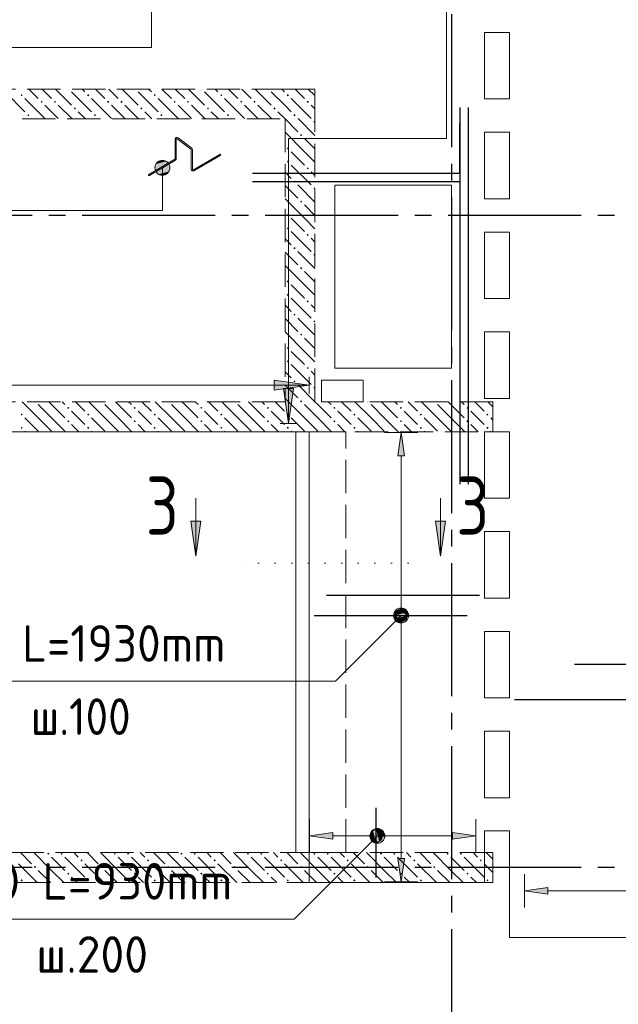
# Model space of a CAD drawing. Header units: millimetres. Extents: x 0 to 40165, y 0 to 42000.
# Tile 13 of 16: x 8456 to 12054, y 31248 to 37167. Entities that reach past the tile are written whole.
import ezdxf

# ---------------------------------------------------------------- set-up
doc = ezdxf.new("R2010")
doc.units = ezdxf.units.MM
for name, pattern in [('______2', [270, 200, -70]), ('______5', [1100, 800, -100, 100, -100]), ('______9', [100, 0, -100])]:
    doc.linetypes.add(name, pattern=pattern)
for name, color, linetype, lineweight in [('ЖБ Балка Вышележаща', 7, 'Continuous', 35), ('ЖБ Балка Нижележащая', 7, 'Continuous', 35), ('ЖБ Перекрытие верхний уровень', 7, 'Continuous', 35), ('ЖБ Стена верхний уровень', 7, 'Continuous', 35), ('Обрамление проемов стержнями', 7, 'Continuous', 25), ('Общий01', 7, 'Continuous', 13), ('Оси', 40, '______5', 18), ('Позиционная метка линия выноска', 7, 'Continuous', 13), ('Позиционная метка номер позиции', 7, 'Continuous', 13), ('Узлы символ', 7, 'Continuous', 25)]:
    doc.layers.add(name, color=color, linetype=linetype, lineweight=lineweight)
doc.layers.add('Обрамление П-обр. равн.', color=7, linetype='Continuous', lineweight=25, true_color=0x5f1e0f)
doc.styles.add('GOST 2.304-81', font='txt')
doc.styles.add('ISOCPEUR', font='txt')

msp = doc.modelspace()

# ---------------------------------------------------------------- hatches: boundary and pattern name
at = {"layer": 'ЖБ Стена верхний уровень', "linetype": 'Continuous', "lineweight": 18, "transparency": 33554687}
for points in [[(8461, 36713.1), (8467.5, 36719.6), (8474, 36713.1), (8467.5, 36706.6)], [(8750.8, 36750), (8747.5, 36746.6), (8744.1, 36750)], [(8861, 36713.1), (8867.5, 36719.6), (8874, 36713.1), (8867.5, 36706.6)], [(9150.8, 36750), (9147.5, 36746.6), (9144.1, 36750)], [(9261, 36713.1), (9267.5, 36719.6), (9274, 36713.1), (9267.5, 36706.6)], [(9550.8, 36750), (9547.5, 36746.6), (9544.1, 36750)], [(9661, 36713.1), (9667.5, 36719.6), (9674, 36713.1), (9667.5, 36706.6)], [(9950.8, 36750), (9947.5, 36746.6), (9944.1, 36750)], [(10061, 36713.1), (10067.5, 36719.6), (10074, 36713.1), (10067.5, 36706.6)], [(8581, 36673.1), (8587.5, 36679.6), (8594, 36673.1), (8587.5, 36666.6)], [(8661, 36673.1), (8667.5, 36679.6), (8674, 36673.1), (8667.5, 36666.6)], [(8781, 36633.1), (8787.5, 36639.6), (8794, 36633.1), (8787.5, 36626.6)], [(8981, 36673.1), (8987.5, 36679.6), (8994, 36673.1), (8987.5, 36666.6)], [(9061, 36673.1), (9067.5, 36679.6), (9074, 36673.1), (9067.5, 36666.6)], [(9181, 36633.1), (9187.5, 36639.6), (9194, 36633.1), (9187.5, 36626.6)], [(9381, 36673.1), (9387.5, 36679.6), (9394, 36673.1), (9387.5, 36666.6)], [(9461, 36673.1), (9467.5, 36679.6), (9474, 36673.1), (9467.5, 36666.6)], [(9581, 36633.1), (9587.5, 36639.6), (9594, 36633.1), (9587.5, 36626.6)], [(9781, 36673.1), (9787.5, 36679.6), (9794, 36673.1), (9787.5, 36666.6)], [(9861, 36673.1), (9867.5, 36679.6), (9874, 36673.1), (9867.5, 36666.6)], [(9981, 36633.1), (9987.5, 36639.6), (9994, 36633.1), (9987.5, 36626.6)], [(10181, 36673.1), (10187.5, 36679.6), (10194, 36673.1), (10187.5, 36666.6)], [(8501, 36593.1), (8507.5, 36599.6), (8514, 36593.1), (8507.5, 36586.6)], [(8901, 36593.1), (8907.5, 36599.6), (8914, 36593.1), (8907.5, 36586.6)], [(9301, 36593.1), (9307.5, 36599.6), (9314, 36593.1), (9307.5, 36586.6)], [(9701, 36593.1), (9707.5, 36599.6), (9714, 36593.1), (9707.5, 36586.6)], [(10101, 36593.1), (10107.5, 36599.6), (10114, 36593.1), (10107.5, 36586.6)], [(10221, 36553.1), (10227.5, 36559.6), (10230.5, 36556.6), (10230.5, 36549.7), (10227.5, 36546.6)], [(10141, 36473.1), (10147.5, 36479.6), (10154, 36473.1), (10147.5, 36466.6)], [(10061, 36393.1), (10067.5, 36399.6), (10074, 36393.1), (10067.5, 36386.6)], [(10061, 36313.1), (10067.5, 36319.6), (10074, 36313.1), (10067.5, 36306.6)], [(10181, 36273.1), (10187.5, 36279.6), (10194, 36273.1), (10187.5, 36266.6)], [(10101, 36193.1), (10107.5, 36199.6), (10114, 36193.1), (10107.5, 36186.6)], [(10221, 36153.1), (10227.5, 36159.6), (10230.5, 36156.6), (10230.5, 36149.7), (10227.5, 36146.6)], [(10141, 36073.1), (10147.5, 36079.6), (10154, 36073.1), (10147.5, 36066.6)], [(10061, 35993.1), (10067.5, 35999.6), (10074, 35993.1), (10067.5, 35986.6)], [(10061, 35913.1), (10067.5, 35919.6), (10074, 35913.1), (10067.5, 35906.6)], [(10181, 35873.1), (10187.5, 35879.6), (10194, 35873.1), (10187.5, 35866.6)], [(10101, 35793.1), (10107.5, 35799.6), (10114, 35793.1), (10107.5, 35786.6)], [(10221, 35753.1), (10227.5, 35759.6), (10230.5, 35756.6), (10230.5, 35749.7), (10227.5, 35746.6)], [(10141, 35673.1), (10147.5, 35679.6), (10154, 35673.1), (10147.5, 35666.6)], [(10061, 35593.1), (10067.5, 35599.6), (10074, 35593.1), (10067.5, 35586.6)], [(10061, 35513.1), (10067.5, 35519.6), (10074, 35513.1), (10067.5, 35506.6)], [(10181, 35473.1), (10187.5, 35479.6), (10194, 35473.1), (10187.5, 35466.6)], [(10101, 35393.1), (10107.5, 35399.6), (10114, 35393.1), (10107.5, 35386.6)], [(10221, 35353.1), (10227.5, 35359.6), (10230.5, 35356.6), (10230.5, 35349.7), (10227.5, 35346.6)], [(10141, 35273.1), (10147.5, 35279.6), (10154, 35273.1), (10147.5, 35266.6)], [(10061, 35193.1), (10067.5, 35199.6), (10074, 35193.1), (10067.5, 35186.6)], [(10061, 35113.1), (10067.5, 35119.6), (10074, 35113.1), (10067.5, 35106.6)], [(10181, 35073.1), (10187.5, 35079.6), (10194, 35073.1), (10187.5, 35066.6)], [(10101, 34993.1), (10107.5, 34999.6), (10114, 34993.1), (10107.5, 34986.6)], [(10221, 34953.1), (10227.5, 34959.6), (10230.5, 34956.6), (10230.5, 34949.7), (10227.5, 34946.6)], [(8550.8, 34870), (8547.5, 34866.6), (8544.1, 34870)], [(8950.8, 34870), (8947.5, 34866.6), (8944.1, 34870)], [(9350.8, 34870), (9347.5, 34866.6), (9344.1, 34870)], [(9750.8, 34870), (9747.5, 34866.6), (9744.1, 34870)], [(10141, 34873.1), (10147.5, 34879.6), (10154, 34873.1), (10150.8, 34870), (10144.1, 34870)], [(10150.8, 34870), (10147.5, 34866.6), (10144.1, 34870)], [(10550.8, 34870), (10547.5, 34866.6), (10544.1, 34870)], [(10950.8, 34870), (10947.5, 34866.6), (10944.1, 34870)], [(8741, 34833.1), (8747.5, 34839.6), (8754, 34833.1), (8747.5, 34826.6)], [(9141, 34833.1), (9147.5, 34839.6), (9154, 34833.1), (9147.5, 34826.6)], [(9541, 34833.1), (9547.5, 34839.6), (9554, 34833.1), (9547.5, 34826.6)], [(9941, 34833.1), (9947.5, 34839.6), (9954, 34833.1), (9947.5, 34826.6)], [(10341, 34833.1), (10347.5, 34839.6), (10354, 34833.1), (10347.5, 34826.6)], [(10741, 34833.1), (10747.5, 34839.6), (10754, 34833.1), (10747.5, 34826.6)], [(11141, 34833.1), (11147.5, 34839.6), (11154, 34833.1), (11147.5, 34826.6)], [(8461, 34793.1), (8467.5, 34799.6), (8474, 34793.1), (8467.5, 34786.6)], [(8741, 34753.1), (8747.5, 34759.6), (8754, 34753.1), (8747.5, 34746.6)], [(8861, 34793.1), (8867.5, 34799.6), (8874, 34793.1), (8867.5, 34786.6)], [(9141, 34753.1), (9147.5, 34759.6), (9154, 34753.1), (9147.5, 34746.6)], [(9261, 34793.1), (9267.5, 34799.6), (9274, 34793.1), (9267.5, 34786.6)], [(9541, 34753.1), (9547.5, 34759.6), (9554, 34753.1), (9547.5, 34746.6)], [(9661, 34793.1), (9667.5, 34799.6), (9674, 34793.1), (9667.5, 34786.6)], [(9941, 34753.1), (9947.5, 34759.6), (9954, 34753.1), (9947.5, 34746.6)], [(10061, 34793.1), (10067.5, 34799.6), (10074, 34793.1), (10067.5, 34786.6)], [(10341, 34753.1), (10347.5, 34759.6), (10354, 34753.1), (10347.5, 34746.6)], [(10461, 34793.1), (10467.5, 34799.6), (10474, 34793.1), (10467.5, 34786.6)], [(10741, 34753.1), (10747.5, 34759.6), (10754, 34753.1), (10747.5, 34746.6)], [(10861, 34793.1), (10867.5, 34799.6), (10874, 34793.1), (10867.5, 34786.6)], [(11141, 34753.1), (11147.5, 34759.6), (11154, 34753.1), (11147.5, 34746.6)], [(11261, 34793.1), (11267.5, 34799.6), (11274, 34793.1), (11267.5, 34786.6)], [(8461, 34713.1), (8467.5, 34719.6), (8474, 34713.1), (8467.5, 34706.6)], [(8861, 34713.1), (8867.5, 34719.6), (8874, 34713.1), (8867.5, 34706.6)], [(9261, 34713.1), (9267.5, 34719.6), (9274, 34713.1), (9267.5, 34706.6)], [(9661, 34713.1), (9667.5, 34719.6), (9674, 34713.1), (9667.5, 34706.6)], [(10061, 34713.1), (10067.5, 34719.6), (10074, 34713.1), (10067.5, 34706.6)], [(10461, 34713.1), (10467.5, 34719.6), (10474, 34713.1), (10467.5, 34706.6)], [(10861, 34713.1), (10867.5, 34719.6), (10874, 34713.1), (10867.5, 34706.6)], [(11261, 34713.1), (11267.5, 34719.6), (11274, 34713.1), (11267.5, 34706.6)], [(8621, 32153.1), (8627.5, 32159.6), (8634, 32153.1), (8627.5, 32146.6)], [(8701, 32153.1), (8707.5, 32159.6), (8714, 32153.1), (8707.5, 32146.6)], [(9021, 32153.1), (9027.5, 32159.6), (9034, 32153.1), (9027.5, 32146.6)], [(9101, 32153.1), (9107.5, 32159.6), (9114, 32153.1), (9107.5, 32146.6)], [(9421, 32153.1), (9427.5, 32159.6), (9434, 32153.1), (9427.5, 32146.6)], [(9501, 32153.1), (9507.5, 32159.6), (9514, 32153.1), (9507.5, 32146.6)], [(9821, 32153.1), (9827.5, 32159.6), (9834, 32153.1), (9827.5, 32146.6)], [(9901, 32153.1), (9907.5, 32159.6), (9914, 32153.1), (9907.5, 32146.6)], [(10221, 32153.1), (10227.5, 32159.6), (10234, 32153.1), (10227.5, 32146.6)], [(10301, 32153.1), (10307.5, 32159.6), (10314, 32153.1), (10307.5, 32146.6)], [(10621, 32153.1), (10627.5, 32159.6), (10634, 32153.1), (10627.5, 32146.6)], [(10701, 32153.1), (10707.5, 32159.6), (10714, 32153.1), (10707.5, 32146.6)], [(11021, 32153.1), (11027.5, 32159.6), (11034, 32153.1), (11027.5, 32146.6)], [(11101, 32153.1), (11107.5, 32159.6), (11114, 32153.1), (11107.5, 32146.6)], [(8541, 32073.1), (8547.5, 32079.6), (8554, 32073.1), (8547.5, 32066.6)], [(8821, 32113.1), (8827.5, 32119.6), (8834, 32113.1), (8827.5, 32106.6)], [(8941, 32073.1), (8947.5, 32079.6), (8954, 32073.1), (8947.5, 32066.6)], [(9221, 32113.1), (9227.5, 32119.6), (9234, 32113.1), (9227.5, 32106.6)], [(9341, 32073.1), (9347.5, 32079.6), (9354, 32073.1), (9347.5, 32066.6)], [(9621, 32113.1), (9627.5, 32119.6), (9634, 32113.1), (9627.5, 32106.6)], [(9741, 32073.1), (9747.5, 32079.6), (9754, 32073.1), (9747.5, 32066.6)], [(10021, 32113.1), (10027.5, 32119.6), (10034, 32113.1), (10027.5, 32106.6)], [(10141, 32073.1), (10147.5, 32079.6), (10154, 32073.1), (10147.5, 32066.6)], [(10421, 32113.1), (10427.5, 32119.6), (10434, 32113.1), (10427.5, 32106.6)], [(10541, 32073.1), (10547.5, 32079.6), (10554, 32073.1), (10547.5, 32066.6)], [(10821, 32113.1), (10827.5, 32119.6), (10834, 32113.1), (10827.5, 32106.6)], [(10941, 32073.1), (10947.5, 32079.6), (10954, 32073.1), (10947.5, 32066.6)], [(11221, 32113.1), (11227.5, 32119.6), (11234, 32113.1), (11227.5, 32106.6)], [(8741, 32033.1), (8747.5, 32039.6), (8754, 32033.1), (8747.5, 32026.6)], [(9141, 32033.1), (9147.5, 32039.6), (9154, 32033.1), (9147.5, 32026.6)], [(9541, 32033.1), (9547.5, 32039.6), (9554, 32033.1), (9547.5, 32026.6)], [(9941, 32033.1), (9947.5, 32039.6), (9954, 32033.1), (9947.5, 32026.6)], [(10341, 32033.1), (10347.5, 32039.6), (10354, 32033.1), (10347.5, 32026.6)], [(10741, 32033.1), (10747.5, 32039.6), (10754, 32033.1), (10747.5, 32026.6)], [(11141, 32033.1), (11147.5, 32039.6), (11154, 32033.1), (11147.5, 32026.6)], [(8461, 31993.1), (8467.5, 31999.6), (8474, 31993.1), (8467.5, 31986.6)], [(8861, 31993.1), (8867.5, 31999.6), (8874, 31993.1), (8867.5, 31986.6)], [(9261, 31993.1), (9267.5, 31999.6), (9274, 31993.1), (9267.5, 31986.6)], [(9661, 31993.1), (9667.5, 31999.6), (9674, 31993.1), (9667.5, 31986.6)], [(10061, 31993.1), (10067.5, 31999.6), (10074, 31993.1), (10067.5, 31986.6)], [(10461, 31993.1), (10467.5, 31999.6), (10474, 31993.1), (10467.5, 31986.6)], [(10861, 31993.1), (10867.5, 31999.6), (10874, 31993.1), (10867.5, 31986.6)], [(11261, 31993.1), (11267.5, 31999.6), (11274, 31993.1), (11267.5, 31986.6)]]:
    msp.add_hatch(color=7, dxfattribs=at).paths.add_polyline_path(points, flags=16)
at = {"layer": 'Обрамление П-обр. равн.', "linetype": 'Continuous', "lineweight": 13, "transparency": 33554687}
for points in [[(10768, 34545), (10748, 34685), (10728, 34545)], [(10729.3, 33617.2), (10766.8, 33617.2), (10748, 33622.5)], [(10710.5, 33585), (10785.5, 33585), (10780.3, 33603.8)], [(10710.5, 33585), (10780.3, 33603.8), (10715.8, 33603.8)], [(10715.8, 33566.3), (10785.5, 33585), (10710.5, 33585)], [(10715.8, 33603.8), (10780.3, 33603.8), (10766.8, 33617.2)], [(10715.8, 33603.8), (10766.8, 33617.2), (10729.3, 33617.2)], [(10715.8, 33566.3), (10780.3, 33566.3), (10785.5, 33585)], [(10729.3, 33552.8), (10780.3, 33566.3), (10715.8, 33566.3)], [(10729.3, 33552.8), (10766.8, 33552.8), (10780.3, 33566.3)], [(10766.8, 33552.8), (10729.3, 33552.8), (10748, 33547.5)], [(10565.8, 32241.2), (10565.8, 32278.7), (10560.5, 32260)], [(10565.8, 32278.7), (10579.3, 32227.7), (10579.3, 32292.2)], [(10565.8, 32278.7), (10565.8, 32241.2), (10579.3, 32227.7)], [(10579.3, 32292.2), (10598, 32222.5), (10598, 32297.5)], [(10579.3, 32292.2), (10579.3, 32227.7), (10598, 32222.5)], [(10598, 32297.5), (10598, 32222.5), (10616.8, 32227.7)], [(10598, 32297.5), (10616.8, 32227.7), (10616.8, 32292.2)], [(10616.8, 32292.2), (10616.8, 32227.7), (10630.3, 32241.2)], [(10616.8, 32292.2), (10630.3, 32241.2), (10630.3, 32278.7)], [(10630.3, 32278.7), (10630.3, 32241.2), (10635.5, 32260)], [(11058, 32240), (11198, 32260), (11058, 32280)]]:
    msp.add_hatch(color=7, dxfattribs=at).paths.add_polyline_path(points)
for points in [[(10338, 32240), (10198, 32260), (10338, 32280)], [(10768, 32125), (10748, 31985), (10728, 32125)], [(11630.5, 31910), (11490.5, 31930), (11630.5, 31950)]]:
    msp.add_hatch(color=7, dxfattribs=at).paths.add_polyline_path(points, flags=16)
at = {"layer": 'Позиционная метка линия выноска', "linetype": 'Continuous', "lineweight": 13, "transparency": 33554687}
msp.add_hatch(color=7, dxfattribs=at).paths.add_polyline_path([(9985.5, 35000), (10195.5, 34970), (9985.5, 34940)], flags=16)
msp.add_hatch(color=7, dxfattribs=at).paths.add_polyline_path([(10040.5, 34950), (10070.5, 34740), (10100.5, 34950)])
at = {"layer": 'Позиционная метка номер позиции', "linetype": 'Continuous', "lineweight": 13, "transparency": 33554687}
for points in [[(9352, 36298.9), (9274.6, 36298.9), (9268.3, 36276.4)], [(9352, 36298.9), (9268.3, 36276.4), (9358.3, 36276.4)], [(9335.8, 36315.1), (9290.8, 36315.1), (9274.6, 36298.9)], [(9335.8, 36315.1), (9274.6, 36298.9), (9352, 36298.9)], [(9290.8, 36315.1), (9335.8, 36315.1), (9313.3, 36321.4)], [(9358.3, 36276.4), (9268.3, 36276.4), (9274.6, 36253.9)], [(9358.3, 36276.4), (9274.6, 36253.9), (9352, 36253.9)], [(9352, 36253.9), (9274.6, 36253.9), (9290.8, 36237.7)], [(9352, 36253.9), (9290.8, 36237.7), (9335.8, 36237.7)], [(9335.8, 36237.7), (9290.8, 36237.7), (9313.3, 36231.4)], [(10716.2, 33616.8), (10791.3, 33573.5), (10736.6, 33628.3)], [(10736.6, 33628.3), (10791.3, 33573.5), (10791.3, 33596.4)], [(10736.6, 33628.3), (10791.3, 33596.4), (10759.5, 33628.3)], [(10759.5, 33628.3), (10791.3, 33596.4), (10779.8, 33616.8)], [(10704.8, 33596.4), (10779.8, 33553.2), (10716.2, 33616.8)], [(10704.8, 33573.5), (10759.5, 33541.7), (10704.8, 33596.4)], [(10704.8, 33596.4), (10759.5, 33541.7), (10779.8, 33553.2)], [(10736.6, 33541.7), (10704.8, 33573.5), (10716.2, 33553.2)], [(10704.8, 33573.5), (10736.6, 33541.7), (10759.5, 33541.7)], [(10716.2, 33616.8), (10779.8, 33553.2), (10791.3, 33573.5)], [(10637.3, 32228.2), (10573.7, 32291.8), (10562.3, 32271.5)], [(10637.3, 32228.2), (10562.3, 32271.5), (10617, 32216.7)], [(10617, 32216.7), (10562.3, 32271.5), (10562.3, 32248.5)], [(10648.8, 32248.5), (10594.1, 32303.3), (10573.7, 32291.8)], [(10648.8, 32248.5), (10573.7, 32291.8), (10637.3, 32228.2)], [(10648.8, 32271.5), (10617, 32303.3), (10594.1, 32303.3)], [(10648.8, 32271.5), (10594.1, 32303.3), (10648.8, 32248.5)], [(10617, 32303.3), (10648.8, 32271.5), (10637.3, 32291.8)], [(10617, 32216.7), (10562.3, 32248.5), (10594.1, 32216.7)], [(10594.1, 32216.7), (10562.3, 32248.5), (10573.7, 32228.2)]]:
    msp.add_hatch(color=7, dxfattribs=at).paths.add_polyline_path(points)
at = {"layer": 'Узлы символ', "linetype": 'Continuous', "lineweight": 13, "transparency": 33554687}
for points in [[(9543.7, 34152.2), (9513.7, 33942.2), (9483.7, 34152.2)], [(11014.8, 34152.2), (10984.8, 33942.2), (10954.8, 34152.2)]]:
    msp.add_hatch(color=7, dxfattribs=at).paths.add_polyline_path(points, flags=16)

# ---------------------------------------------------------------- linework, layer by layer
at = {"layer": 'ЖБ Балка Вышележаща', "color": 7, "linetype": 'Continuous', "lineweight": 18, "transparency": 33554687}
for p, q in [((10195.5, 34690), (10115.5, 34690)), ((10115.5, 34690), (10115.5, 32160)), ((10115.5, 32160), (10195.5, 32160))]:
    msp.add_line(p, q, dxfattribs=at)
at = {"layer": 'ЖБ Балка Нижележащая', "color": 251, "linetype": '______2', "lineweight": 18, "true_color": 0x656565, "transparency": 33554687}
for p, q in [((10415.5, 34690), (10195.5, 34690)), ((10415.5, 32160), (10415.5, 34690)), ((10195.5, 32160), (10415.5, 32160))]:
    msp.add_line(p, q, dxfattribs=at)
at = {"layer": 'ЖБ Перекрытие верхний уровень', "color": 7, "linetype": 'Continuous', "lineweight": 18, "transparency": 33554687}
for p, q in [((11250.5, 36690), (11250.5, 37090)), ((11250.5, 37090), (11400.5, 37090)), ((11400.5, 37090), (11400.5, 36690)), ((11400.5, 36690), (11250.5, 36690)), ((11250.5, 36490), (11400.5, 36490)), ((11250.5, 36090), (11250.5, 36490)), ((11400.5, 36490), (11400.5, 36090)), ((11050.5, 36171.6), (10350.5, 36171.6)), ((10350.5, 36171.6), (10350.5, 35071.6)), ((11050.5, 35071.6), (11050.5, 36171.6)), ((11400.5, 36090), (11250.5, 36090)), ((11250.5, 35490), (11250.5, 35890)), ((11250.5, 35890), (11400.5, 35890)), ((11400.5, 35890), (11400.5, 35490)), ((11400.5, 35490), (11250.5, 35490)), ((11250.5, 35290), (11400.5, 35290)), ((11250.5, 34890), (11250.5, 35290)), ((11400.5, 35290), (11400.5, 34890)), ((10350.5, 35071.6), (11050.5, 35071.6)), ((10520.5, 35000), (10270.5, 35000)), ((10270.5, 35000), (10270.5, 34870)), ((10520.5, 34870), (10520.5, 35000)), ((10270.5, 34870), (10520.5, 34870)), ((11400.5, 34890), (11250.5, 34890)), ((5470.5, 34690), (10195.5, 34690)), ((10195.5, 34690), (10195.5, 31980)), ((11250.5, 34290), (11250.5, 34690)), ((11250.5, 34690), (11400.5, 34690)), ((11400.5, 34690), (11400.5, 34290)), ((11400.5, 34290), (11250.5, 34290)), ((11250.5, 34090), (11400.5, 34090)), ((11250.5, 33690), (11250.5, 34090)), ((11400.5, 34090), (11400.5, 33690)), ((11400.5, 33690), (11250.5, 33690)), ((11250.5, 33090), (11250.5, 33490)), ((11250.5, 33490), (11400.5, 33490)), ((11400.5, 33490), (11400.5, 33090)), ((11400.5, 33090), (11250.5, 33090)), ((11250.5, 32890), (11400.5, 32890)), ((11250.5, 32490), (11250.5, 32890)), ((11400.5, 32890), (11400.5, 32490)), ((11400.5, 32490), (11250.5, 32490)), ((11250.5, 31980), (11250.5, 32290)), ((11250.5, 32290), (11400.5, 32290)), ((11400.5, 32290), (11400.5, 31650)), ((10195.5, 31980), (11250.5, 31980)), ((11400.5, 31650), (13000.5, 31650))]:
    msp.add_line(p, q, dxfattribs=at)
at = {"layer": 'ЖБ Стена верхний уровень', "color": 251, "linetype": '______2', "lineweight": 13, "true_color": 0x656565, "transparency": 33554687}
for p, q in [((10050.5, 36750), (5650.5, 36750)), ((10230.5, 36750), (10050.5, 36750)), ((10230.5, 36570), (10230.5, 36750)), ((7390.5, 36570), (10050.5, 36570)), ((10050.5, 36570), (10050.5, 34870)), ((10230.5, 34870), (10230.5, 36570)), ((10050.5, 34870), (7390.5, 34870)), ((11300.5, 34870), (10230.5, 34870)), ((11300.5, 34690), (11300.5, 34870)), ((6150.5, 34690), (11300.5, 34690)), ((11300.5, 32160), (6150.5, 32160)), ((11300.5, 31980), (11300.5, 32160)), ((5470.5, 31980), (11300.5, 31980))]:
    msp.add_line(p, q, dxfattribs=at)
at = {"layer": 'ЖБ Стена верхний уровень', "color": 9, "linetype": 'Continuous', "lineweight": 18, "true_color": 0xc7c7c7, "transparency": 33554687}
for p, q in [((8367.5, 36733.1), (8487.5, 36613.1)), ((8510.6, 36750), (8567.5, 36693.1)), ((8590.6, 36750), (8647.5, 36693.1)), ((8670.6, 36750), (8767.5, 36653.1)), ((8767.5, 36733.1), (8887.5, 36613.1)), ((8847.5, 36733.1), (8830.6, 36750)), ((8910.6, 36750), (8967.5, 36693.1)), ((8990.6, 36750), (9047.5, 36693.1)), ((9070.6, 36750), (9167.5, 36653.1)), ((9167.5, 36733.1), (9287.5, 36613.1)), ((9247.5, 36733.1), (9230.6, 36750)), ((9310.6, 36750), (9367.5, 36693.1)), ((9390.6, 36750), (9447.5, 36693.1)), ((9470.6, 36750), (9567.5, 36653.1)), ((9567.5, 36733.1), (9687.5, 36613.1)), ((9647.5, 36733.1), (9630.6, 36750)), ((9710.6, 36750), (9767.5, 36693.1)), ((9790.6, 36750), (9847.5, 36693.1)), ((9870.6, 36750), (9967.5, 36653.1)), ((9967.5, 36733.1), (10050.5, 36650.1)), ((10047.5, 36733.1), (10030.6, 36750)), ((10110.6, 36750), (10167.5, 36693.1)), ((10190.6, 36750), (10230.5, 36710.1)), ((8487.5, 36693.1), (8607.5, 36573.1)), ((8647.5, 36613.1), (8607.5, 36653.1)), ((8687.5, 36653.1), (8770.6, 36570)), ((8887.5, 36693.1), (9007.5, 36573.1)), ((9047.5, 36613.1), (9007.5, 36653.1)), ((9087.5, 36653.1), (9170.6, 36570)), ((9287.5, 36693.1), (9407.5, 36573.1)), ((9447.5, 36613.1), (9407.5, 36653.1)), ((9487.5, 36653.1), (9570.6, 36570)), ((9687.5, 36693.1), (9807.5, 36573.1)), ((9847.5, 36613.1), (9807.5, 36653.1)), ((9887.5, 36653.1), (9970.6, 36570)), ((10050.5, 36650.1), (10087.5, 36613.1)), ((10087.5, 36693.1), (10207.5, 36573.1)), ((10230.5, 36630.1), (10207.5, 36653.1)), ((8687.5, 36573.1), (8647.5, 36613.1)), ((8807.5, 36613.1), (8850.6, 36570)), ((9087.5, 36573.1), (9047.5, 36613.1)), ((9207.5, 36613.1), (9250.6, 36570)), ((9487.5, 36573.1), (9447.5, 36613.1)), ((9607.5, 36613.1), (9650.6, 36570)), ((9887.5, 36573.1), (9847.5, 36613.1)), ((10007.5, 36613.1), (10050.5, 36570.1)), ((8530.6, 36570), (8527.5, 36573.1)), ((8930.6, 36570), (8927.5, 36573.1)), ((9330.6, 36570), (9327.5, 36573.1)), ((9730.6, 36570), (9727.5, 36573.1)), ((10050.5, 36570.1), (10050.6, 36570)), ((10050.6, 36570), (10127.5, 36493.1)), ((10130.6, 36570), (10127.5, 36573.1)), ((10230.5, 36470.1), (10130.6, 36570)), ((10167.5, 36373.1), (10050.5, 36490.1)), ((10167.5, 36453.1), (10230.5, 36390.1)), ((10087.5, 36373.1), (10167.5, 36293.1)), ((10167.5, 36373.1), (10230.5, 36310.1)), ((10087.5, 36293.1), (10207.5, 36173.1)), ((10050.5, 36250.1), (10087.5, 36213.1)), ((10230.5, 36230.1), (10207.5, 36253.1)), ((10050.5, 36170.1), (10127.5, 36093.1)), ((10230.5, 36070.1), (10127.5, 36173.1)), ((10167.5, 35973.1), (10050.5, 36090.1)), ((10167.5, 36053.1), (10230.5, 35990.1)), ((10087.5, 35973.1), (10167.5, 35893.1)), ((10167.5, 35973.1), (10230.5, 35910.1)), ((10087.5, 35893.1), (10207.5, 35773.1)), ((10050.5, 35850.1), (10087.5, 35813.1)), ((10230.5, 35830.1), (10207.5, 35853.1)), ((10050.5, 35770.1), (10127.5, 35693.1)), ((10230.5, 35670.1), (10127.5, 35773.1)), ((10167.5, 35573.1), (10050.5, 35690.1)), ((10167.5, 35653.1), (10230.5, 35590.1)), ((10087.5, 35573.1), (10167.5, 35493.1)), ((10167.5, 35573.1), (10230.5, 35510.1)), ((10087.5, 35493.1), (10207.5, 35373.1)), ((10050.5, 35450.1), (10087.5, 35413.1)), ((10230.5, 35430.1), (10207.5, 35453.1)), ((10050.5, 35370.1), (10127.5, 35293.1)), ((10230.5, 35270.1), (10127.5, 35373.1)), ((10167.5, 35173.1), (10050.5, 35290.1)), ((10167.5, 35253.1), (10230.5, 35190.1)), ((10087.5, 35173.1), (10167.5, 35093.1)), ((10167.5, 35173.1), (10230.5, 35110.1)), ((10050.5, 35050.1), (10087.5, 35013.1)), ((10087.5, 35093.1), (10207.5, 34973.1)), ((10230.5, 35030.1), (10207.5, 35053.1)), ((10050.5, 34970.1), (10127.5, 34893.1)), ((10230.5, 34870.1), (10127.5, 34973.1)), ((8567.5, 34773.1), (8470.6, 34870)), ((8647.5, 34853.1), (8630.6, 34870)), ((8710.6, 34870), (8727.5, 34853.1)), ((8790.6, 34870), (8847.5, 34813.1)), ((8967.5, 34773.1), (8870.6, 34870)), ((9047.5, 34853.1), (9030.6, 34870)), ((9110.6, 34870), (9127.5, 34853.1)), ((9190.6, 34870), (9247.5, 34813.1)), ((9367.5, 34773.1), (9270.6, 34870)), ((9447.5, 34853.1), (9430.6, 34870)), ((9510.6, 34870), (9527.5, 34853.1)), ((9590.6, 34870), (9647.5, 34813.1)), ((9767.5, 34773.1), (9670.6, 34870)), ((9847.5, 34853.1), (9830.6, 34870)), ((9910.6, 34870), (9927.5, 34853.1)), ((9990.6, 34870), (10047.5, 34813.1)), ((10070.6, 34870), (10050.5, 34890.1)), ((10167.5, 34773.1), (10070.6, 34870)), ((10247.5, 34853.1), (10230.6, 34870)), ((10310.6, 34870), (10327.5, 34853.1)), ((10390.6, 34870), (10447.5, 34813.1)), ((10567.5, 34773.1), (10470.6, 34870)), ((10647.5, 34853.1), (10630.6, 34870)), ((10710.6, 34870), (10727.5, 34853.1)), ((10790.6, 34870), (10847.5, 34813.1)), ((10967.5, 34773.1), (10870.6, 34870)), ((11047.5, 34853.1), (11030.6, 34870)), ((11110.6, 34870), (11127.5, 34853.1)), ((11190.6, 34870), (11247.5, 34813.1)), ((11300.5, 34840.1), (11270.6, 34870)), ((8567.5, 34853.1), (8647.5, 34773.1)), ((8647.5, 34853.1), (8727.5, 34773.1)), ((8807.5, 34773.1), (8767.5, 34813.1)), ((8967.5, 34853.1), (9047.5, 34773.1)), ((9047.5, 34853.1), (9127.5, 34773.1)), ((9207.5, 34773.1), (9167.5, 34813.1)), ((9367.5, 34853.1), (9447.5, 34773.1)), ((9447.5, 34853.1), (9527.5, 34773.1)), ((9607.5, 34773.1), (9567.5, 34813.1)), ((9767.5, 34853.1), (9847.5, 34773.1)), ((9847.5, 34853.1), (9927.5, 34773.1)), ((10007.5, 34773.1), (9967.5, 34813.1)), ((10167.5, 34853.1), (10247.5, 34773.1)), ((10247.5, 34853.1), (10327.5, 34773.1)), ((10407.5, 34773.1), (10367.5, 34813.1)), ((10567.5, 34853.1), (10647.5, 34773.1)), ((10647.5, 34853.1), (10727.5, 34773.1)), ((10807.5, 34773.1), (10767.5, 34813.1)), ((10967.5, 34853.1), (11047.5, 34773.1)), ((11047.5, 34853.1), (11127.5, 34773.1)), ((11207.5, 34773.1), (11167.5, 34813.1)), ((8487.5, 34773.1), (8567.5, 34693.1)), ((8567.5, 34773.1), (8647.5, 34693.1)), ((8647.5, 34773.1), (8730.6, 34690)), ((8847.5, 34733.1), (8807.5, 34773.1)), ((8887.5, 34773.1), (8967.5, 34693.1)), ((8967.5, 34773.1), (9047.5, 34693.1)), ((9047.5, 34773.1), (9130.6, 34690)), ((9247.5, 34733.1), (9207.5, 34773.1)), ((9287.5, 34773.1), (9367.5, 34693.1)), ((9367.5, 34773.1), (9447.5, 34693.1)), ((9447.5, 34773.1), (9530.6, 34690)), ((9647.5, 34733.1), (9607.5, 34773.1)), ((9687.5, 34773.1), (9767.5, 34693.1)), ((9767.5, 34773.1), (9847.5, 34693.1)), ((9847.5, 34773.1), (9930.6, 34690)), ((10047.5, 34733.1), (10007.5, 34773.1)), ((10087.5, 34773.1), (10167.5, 34693.1)), ((10167.5, 34773.1), (10247.5, 34693.1)), ((10247.5, 34773.1), (10330.6, 34690)), ((10447.5, 34733.1), (10407.5, 34773.1)), ((10487.5, 34773.1), (10567.5, 34693.1)), ((10567.5, 34773.1), (10647.5, 34693.1)), ((10647.5, 34773.1), (10730.6, 34690)), ((10847.5, 34733.1), (10807.5, 34773.1)), ((10887.5, 34773.1), (10967.5, 34693.1)), ((10967.5, 34773.1), (11047.5, 34693.1)), ((11047.5, 34773.1), (11130.6, 34690)), ((11247.5, 34733.1), (11207.5, 34773.1)), ((11287.5, 34773.1), (11300.5, 34760.1)), ((8487.5, 34693.1), (8490.6, 34690)), ((8767.5, 34733.1), (8810.6, 34690)), ((8887.5, 34693.1), (8890.6, 34690)), ((9167.5, 34733.1), (9210.6, 34690)), ((9287.5, 34693.1), (9290.6, 34690)), ((9567.5, 34733.1), (9610.6, 34690)), ((9687.5, 34693.1), (9690.6, 34690)), ((9967.5, 34733.1), (10010.6, 34690)), ((10087.5, 34693.1), (10090.6, 34690)), ((10367.5, 34733.1), (10410.6, 34690)), ((10487.5, 34693.1), (10490.6, 34690)), ((10767.5, 34733.1), (10810.6, 34690)), ((10887.5, 34693.1), (10890.6, 34690)), ((11167.5, 34733.1), (11210.6, 34690)), ((11287.5, 34693.1), (11290.6, 34690)), ((8460.6, 32160), (8527.5, 32093.1)), ((8647.5, 32053.1), (8540.6, 32160)), ((8780.6, 32160), (8807.5, 32133.1)), ((8860.6, 32160), (8927.5, 32093.1)), ((9047.5, 32053.1), (8940.6, 32160)), ((9180.6, 32160), (9207.5, 32133.1)), ((9260.6, 32160), (9327.5, 32093.1)), ((9447.5, 32053.1), (9340.6, 32160)), ((9580.6, 32160), (9607.5, 32133.1)), ((9660.6, 32160), (9727.5, 32093.1)), ((9847.5, 32053.1), (9740.6, 32160)), ((9980.6, 32160), (10007.5, 32133.1)), ((10060.6, 32160), (10127.5, 32093.1)), ((10247.5, 32053.1), (10140.6, 32160)), ((10380.6, 32160), (10407.5, 32133.1)), ((10460.6, 32160), (10527.5, 32093.1)), ((10647.5, 32053.1), (10540.6, 32160)), ((10780.6, 32160), (10807.5, 32133.1)), ((10860.6, 32160), (10927.5, 32093.1)), ((11047.5, 32053.1), (10940.6, 32160)), ((11180.6, 32160), (11207.5, 32133.1)), ((11260.6, 32160), (11300.5, 32120.1)), ((8560.6, 31980), (8447.5, 32093.1)), ((8647.5, 32133.1), (8727.5, 32053.1)), ((8727.5, 32133.1), (8847.5, 32013.1)), ((8960.6, 31980), (8847.5, 32093.1)), ((9047.5, 32133.1), (9127.5, 32053.1)), ((9127.5, 32133.1), (9247.5, 32013.1)), ((9360.6, 31980), (9247.5, 32093.1)), ((9447.5, 32133.1), (9527.5, 32053.1)), ((9527.5, 32133.1), (9647.5, 32013.1)), ((9760.6, 31980), (9647.5, 32093.1)), ((9847.5, 32133.1), (9927.5, 32053.1)), ((9927.5, 32133.1), (10047.5, 32013.1)), ((10160.6, 31980), (10047.5, 32093.1)), ((10247.5, 32133.1), (10327.5, 32053.1)), ((10327.5, 32133.1), (10447.5, 32013.1)), ((10560.6, 31980), (10447.5, 32093.1)), ((10647.5, 32133.1), (10727.5, 32053.1)), ((10727.5, 32133.1), (10847.5, 32013.1)), ((10960.6, 31980), (10847.5, 32093.1)), ((11047.5, 32133.1), (11127.5, 32053.1)), ((11127.5, 32133.1), (11247.5, 32013.1)), ((11300.5, 32040.1), (11247.5, 32093.1)), ((8567.5, 32053.1), (8640.6, 31980)), ((8647.5, 32053.1), (8720.6, 31980)), ((8967.5, 32053.1), (9040.6, 31980)), ((9047.5, 32053.1), (9120.6, 31980)), ((9367.5, 32053.1), (9440.6, 31980)), ((9447.5, 32053.1), (9520.6, 31980)), ((9767.5, 32053.1), (9840.6, 31980)), ((9847.5, 32053.1), (9920.6, 31980)), ((10167.5, 32053.1), (10240.6, 31980)), ((10247.5, 32053.1), (10320.6, 31980)), ((10567.5, 32053.1), (10640.6, 31980)), ((10647.5, 32053.1), (10720.6, 31980)), ((10967.5, 32053.1), (11040.6, 31980)), ((11047.5, 32053.1), (11120.6, 31980)), ((8800.6, 31980), (8767.5, 32013.1)), ((9200.6, 31980), (9167.5, 32013.1)), ((9600.6, 31980), (9567.5, 32013.1)), ((10000.6, 31980), (9967.5, 32013.1)), ((10400.6, 31980), (10367.5, 32013.1)), ((10800.6, 31980), (10767.5, 32013.1)), ((11200.6, 31980), (11167.5, 32013.1))]:
    msp.add_line(p, q, dxfattribs=at)
at = {"layer": 'Обрамление П-обр. равн.', "color": 251, "linetype": 'Continuous', "lineweight": 13, "true_color": 0x494949, "transparency": 33554687}
for p, q in [((10748, 34685), (10648, 34685)), ((10748, 34685), (10728, 34545)), ((10768, 34545), (10748, 34685)), ((10748, 34685), (10848, 34685)), ((10748, 34685), (10748, 34685)), ((10728, 34545), (10768, 34545)), ((10748, 33615), (10748, 34545)), ((10710.5, 33585), (10710.5, 33585)), ((10785.5, 33585), (10785.5, 33585)), ((10748, 32125), (10748, 33555)), ((10198, 32260), (10198, 32360)), ((11198, 32260), (11198, 32360)), ((10198, 32260), (10338, 32280)), ((10338, 32240), (10198, 32260)), ((10198, 32260), (10198, 32160)), ((10198, 32260), (10198, 32260)), ((10338, 32280), (10338, 32240)), ((10338, 32260), (10568, 32260)), ((10598, 32297.5), (10598, 32297.5)), ((10628, 32260), (11058, 32260)), ((11198, 32260), (11058, 32280)), ((11058, 32280), (11058, 32240)), ((11058, 32240), (11198, 32260)), ((11198, 32260), (11198, 32160)), ((11198, 32260), (11198, 32260)), ((10598, 32222.5), (10598, 32222.5)), ((10748, 31985), (10728, 32125)), ((10728, 32125), (10768, 32125)), ((10768, 32125), (10748, 31985)), ((11490.5, 31930), (11490.5, 32030)), ((10748, 31985), (10648, 31985)), ((10748, 31985), (10848, 31985)), ((10748, 31985), (10748, 31985)), ((11490.5, 31930), (11630.5, 31950)), ((11630.5, 31910), (11490.5, 31930)), ((11490.5, 31930), (11490.5, 31830)), ((11490.5, 31930), (11490.5, 31930)), ((11630.5, 31950), (11630.5, 31910)), ((11630.5, 31930), (12460.5, 31930))]:
    msp.add_line(p, q, dxfattribs=at)
at = {"layer": 'Обрамление П-обр. равн.', "color": 7, "linetype": 'Continuous', "lineweight": 25, "transparency": 33554687}
for p, q in [((11220.5, 33705), (10300.5, 33705)), ((10225.5, 33585), (11145.5, 33585)), ((12970.5, 33290), (11790.5, 33290)), ((11430.5, 33080), (12610.5, 33080)), ((10598, 32010), (10598, 32430))]:
    msp.add_line(p, q, dxfattribs=at)
at = {"layer": 'Обрамление П-обр. равн.', "color": 7, "linetype": 'Continuous', "lineweight": 13, "transparency": 33554687}
for p, q in [((7908.5, 33190), (9950.5, 33190)), ((8018.5, 31760), (9950.5, 31760))]:
    msp.add_line(p, q, dxfattribs=at)
at = {"layer": 'Обрамление П-обр. равн.', "color": 251, "linetype": 'Continuous', "lineweight": 13, "true_color": 0x494949, "transparency": 33554687}
for centre in [(10748, 33585), (10598, 32260)]:
    msp.add_circle(centre, 37.5, dxfattribs=at)
at = {"layer": 'Обрамление проемов стержнями', "color": 7, "linetype": 'Continuous', "lineweight": 25, "transparency": 33554687}
for p, q in [((11100.5, 36638.4), (11100.5, 34375)), ((11100.5, 36638.4), (11100.5, 34375)), ((11150.5, 36638.4), (11150.5, 34375)), ((11150.5, 36638.4), (11150.5, 34375))]:
    msp.add_line(p, q, dxfattribs=at)
for points in [[(9855.5, 36243.4), (11100.5, 36243.4), (11100.5, 36543.4)], [(9855.5, 36243.4), (11100.5, 36243.4), (11100.5, 36543.4)], [(9855.5, 36243.4), (11100.5, 36243.4), (11100.5, 36543.4)], [(9855.5, 36243.4), (11100.5, 36243.4), (11100.5, 36543.4)], [(9855.5, 36193.4), (11100.5, 36193.4), (11100.5, 35893.4)], [(9855.5, 36193.4), (11100.5, 36193.4), (11100.5, 35893.4)], [(9855.5, 36193.4), (11100.5, 36193.4), (11100.5, 35893.4)], [(9855.5, 36193.4), (11100.5, 36193.4), (11100.5, 35893.4)]]:
    msp.add_lwpolyline(points, dxfattribs=at)
at = {"layer": 'Общий01', "color": 7, "linetype": 'Continuous', "lineweight": 13, "transparency": 33554687}
for p, q in [((9389.7, 36331.9), (9389.7, 36447.8)), ((9397, 36331.9), (9397, 36447.8)), ((9402.9, 36450.7), (9485.2, 36388.5)), ((9407.3, 36456.6), (9489.6, 36394.4)), ((9486.6, 36267.2), (9486.6, 36385.6)), ((9494, 36267.2), (9494, 36385.6)), ((9499.5, 36264), (9657.7, 36357)), ((9503.3, 36257.7), (9661.5, 36350.7)), ((9231.2, 36236.7), (9387.8, 36328.7)), ((9235, 36230.3), (9391.6, 36322.4))]:
    msp.add_line(p, q, dxfattribs=at)
for centre, radius, start, end in [((9400.7, 36447.8), 11, 52.90778, 180), ((9400.7, 36447.8), 3.67, 52.90778, 180), ((9483, 36385.6), 3.67, 0, 52.90778), ((9483, 36385.6), 11, 0, 52.90778), ((9659.6, 36353.9), 3.67, 300.44704, 120.44704), ((9386, 36331.9), 3.67, 300.44704, 0), ((9386, 36331.9), 11, 300.44704, 0), ((9233.1, 36233.5), 3.67, 120.44704, 300.44704), ((9497.7, 36267.2), 11, 180, 300.44704), ((9497.7, 36267.2), 3.67, 180, 300.44704)]:
    msp.add_arc(centre, radius, start, end, dxfattribs=at)
at = {"layer": 'Оси', "color": 8, "linetype": '______5', "lineweight": -3, "transparency": 33554687}
for p, q in [((11050.5, 40500), (11050.5, 7060)), ((12930.5, 35990), (3600, 35990)), ((12930.5, 32070), (3600, 32070))]:
    msp.add_line(p, q, dxfattribs=at)
at = {"layer": 'Позиционная метка линия выноска', "color": 251, "linetype": 'Continuous', "lineweight": 13, "true_color": 0x494949, "transparency": 33554687}
for p, q in [((9985.5, 34940), (9985.5, 35000)), ((9985.5, 35000), (10195.5, 34970)), ((10195.5, 35020), (10195.5, 34920)), ((9985.5, 34970), (9970.5, 34970)), ((10195.5, 34970), (9985.5, 34940)), ((10100.5, 34950), (10040.5, 34950)), ((10040.5, 34950), (10070.5, 34740)), ((10070.5, 34950), (10070.5, 34965)), ((10070.5, 34740), (10100.5, 34950)), ((10195.5, 34970), (10195.5, 34970)), ((10195.5, 34970), (10195.5, 34970)), ((10195.5, 34970), (10195.5, 34970)), ((10020.5, 34740), (10120.5, 34740)), ((10070.5, 34740), (10070.5, 34740)), ((10070.5, 34740), (10070.5, 34740)), ((10070.5, 34740), (10070.5, 34740))]:
    msp.add_line(p, q, dxfattribs=at)
msp.add_lwpolyline([(10195.5, 34970), (5750.5, 34970), (5750.5, 38740), (7270.5, 38740), (7270.5, 39720), (11020.5, 39720), (11020.5, 36451.6), (10070.5, 36451.6), (10070.5, 34740)], dxfattribs=at)
at = {"layer": 'Позиционная метка номер позиции', "color": 7, "linetype": 'Continuous', "lineweight": 13, "transparency": 33554687}
for p, q in [((9313.3, 36321.4), (9313.3, 36321.4)), ((9268.3, 36276.4), (9268.3, 36276.4)), ((9313.3, 36231.4), (9313.3, 36231.4)), ((9358.3, 36276.4), (9358.3, 36276.4)), ((10716.2, 33616.8), (10716.2, 33616.8)), ((10779.8, 33616.8), (10779.8, 33616.8)), ((10716.2, 33553.2), (10716.2, 33553.2)), ((10779.8, 33553.2), (10779.8, 33553.2)), ((10573.7, 32291.8), (10573.7, 32291.8)), ((10637.3, 32291.8), (10637.3, 32291.8)), ((10573.7, 32228.2), (10573.7, 32228.2)), ((10637.3, 32228.2), (10637.3, 32228.2))]:
    msp.add_line(p, q, dxfattribs=at)
for points in [[(6287.2, 37000.3), (9247.2, 37000.3), (9247.2, 37997.7)], [(9313.3, 36276.4), (9313.3, 36020.3), (6427.2, 36020.3)], [(7750.5, 33190), (10353, 33190), (10748, 33585)], [(10605.5, 32260), (10105.5, 31760), (7750.5, 31760)]]:
    msp.add_lwpolyline(points, dxfattribs=at)
for centre in [(9313.3, 36276.4), (10748, 33585), (10605.5, 32260)]:
    msp.add_circle(centre, 45, dxfattribs=at)
at = {"layer": 'Узлы символ', "color": 7, "linetype": 'Continuous', "lineweight": 13, "transparency": 33554687}
for p, q in [((9513.7, 33942.2), (9513.7, 34289.7)), ((10984.8, 33942.2), (10984.8, 34289.7)), ((9513.7, 33942.2), (9483.7, 34152.2)), ((9483.7, 34152.2), (9543.7, 34152.2)), ((9513.7, 34152.2), (9513.7, 34167.2)), ((9543.7, 34152.2), (9513.7, 33942.2)), ((10984.8, 33942.2), (10954.8, 34152.2)), ((10954.8, 34152.2), (11014.8, 34152.2)), ((10984.8, 34152.2), (10984.8, 34167.2)), ((11014.8, 34152.2), (10984.8, 33942.2)), ((9513.7, 33942.2), (9513.7, 33942.2)), ((9513.7, 33942.2), (9513.7, 33942.2)), ((9513.7, 33942.2), (9513.7, 33942.2)), ((10984.8, 33942.2), (10984.8, 33942.2)), ((10984.8, 33942.2), (10984.8, 33942.2)), ((10984.8, 33942.2), (10984.8, 33942.2))]:
    msp.add_line(p, q, dxfattribs=at)
at = {"layer": 'Узлы символ', "color": 7, "linetype": '______9', "lineweight": 13, "transparency": 33554687}
msp.add_line((10791.5, 33900.4), (9736.7, 33900.4), dxfattribs=at)

# ---------------------------------------------------------------- texts
at = {"layer": 'Обрамление П-обр. равн.', "color": 7, "linetype": 'Continuous', "lineweight": 13, "transparency": 33554687, "char_height": 220, "attachment_point": 7, "style": 'ISOCPEUR'}
for s, insert, width in [('\\W0.94;ø10 L=1930mm ', (7928.5, 33307.3), 2104.383), ('\\W0.90;ш.100 ', (8522.5, 32867.3), 912.907), ('\\W0.96;ø10 L=930mm ', (8038.5, 31877.3), 1996.291), ('\\W0.95;ш.200 ', (8555.5, 31437.3), 962.122)]:
    msp.add_mtext(s, dxfattribs=dict(at, insert=insert, width=width))
at = {"layer": 'Узлы символ', "color": 7, "linetype": 'Continuous', "lineweight": 35, "transparency": 33554687, "char_height": 350, "attachment_point": 7, "style": 'GOST 2.304-81'}
for insert, width in [((9213.4, 34070.5), 373.993), ((11079.5, 34070.5), 373.999)]:
    msp.add_mtext('3', dxfattribs=dict(at, insert=insert, width=width))

doc.saveas('drawing.dxf')
